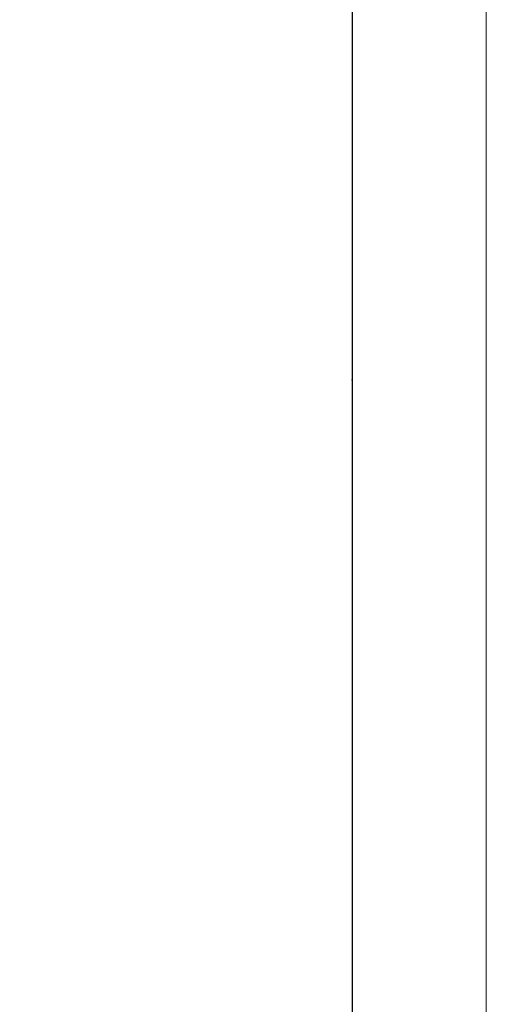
# Model space of a CAD drawing. Header units: millimetres. Extents: x -6792 to 22441, y -13430 to 4653.
# Tile 139 of 256: x -1716.28 to -1711.92, y -12231.18 to -12221.99. Entities that reach past the tile are written whole.
import ezdxf

# ---------------------------------------------------------------- set-up
doc = ezdxf.new("R2010")
doc.units = ezdxf.units.MM
doc.layers.add('_A_ŚCIANY WEWNĘTRZNE', color=7, linetype='Continuous', lineweight=13)
doc.layers.add('Wyposazenie Wew - Urzadzenia Sanitarne', color=6, linetype='Continuous')

msp = doc.modelspace()

# ---------------------------------------------------------------- linework, layer by layer
msp.add_point((-1713.172, -12225.3543))
at = {"layer": '_A_ŚCIANY WEWNĘTRZNE', "color": 251, "linetype": 'Continuous'}
msp.add_lwpolyline([(-1711.922, -12195.5393), (-1711.922, -12324.4128)], dxfattribs=at)
at = {"layer": '_A_ŚCIANY WEWNĘTRZNE', "ltscale": 20}
msp.add_lwpolyline([(-1713.172, -12196.7893), (-1713.172, -12324.4128)], dxfattribs=at)
at = {"layer": 'Wyposazenie Wew - Urzadzenia Sanitarne'}
for points in [[(-1722.511, -12182.8543), (-1713.172, -12182.8543), (-1713.172, -12324.4128)], [(-1722.511, -12182.8543), (-1713.172, -12182.8543), (-1713.172, -12267.8543), (-1722.511, -12267.8543)]]:
    msp.add_lwpolyline(points, dxfattribs=at)

doc.saveas('drawing.dxf')
